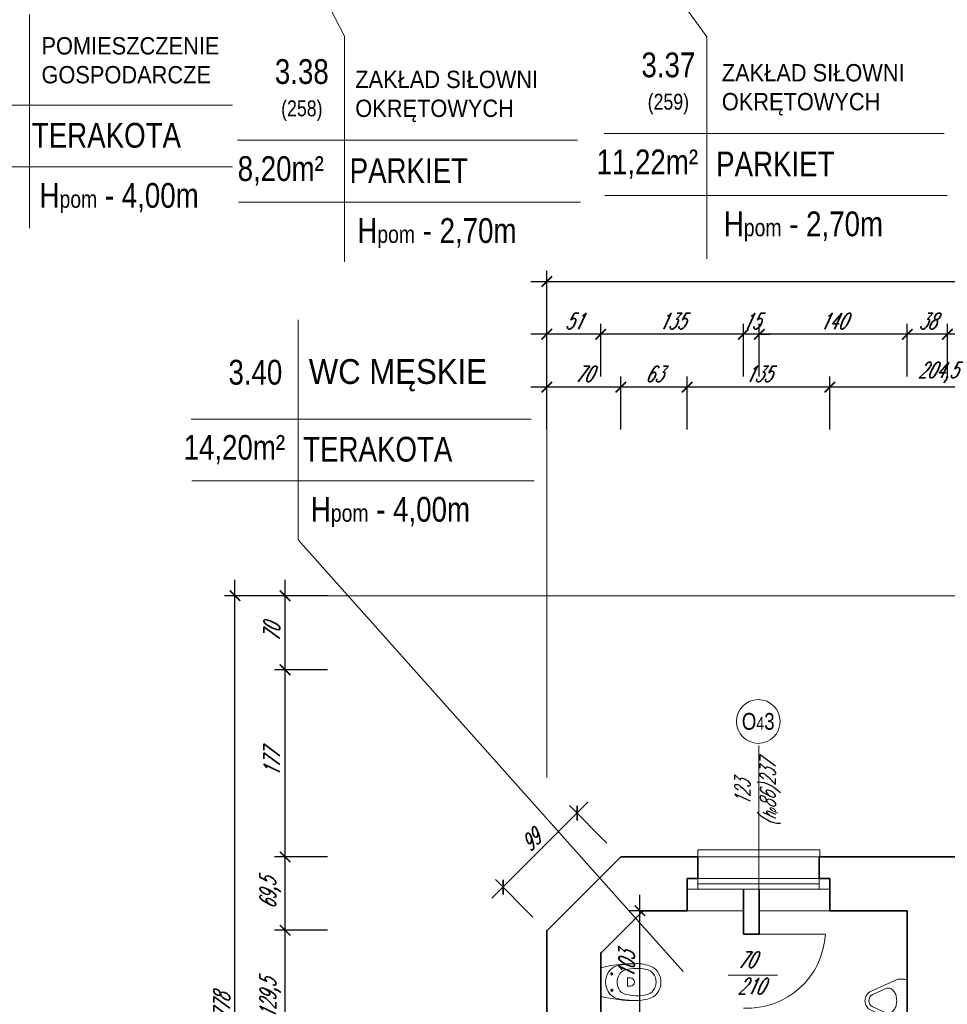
# Model space of a CAD drawing. Header units: millimetres. Extents: x 402 to 79005, y -7782 to 89952.
# Tile 38 of 256: x 23318 to 24196, y 15298 to 16229. Entities that reach past the tile are written whole.
import ezdxf

# ---------------------------------------------------------------- set-up
doc = ezdxf.new("R2010")
doc.units = ezdxf.units.MM
doc.header["$LTSCALE"] = 10
doc.linetypes.add('DASHED', pattern=[19.05, 12.7, -6.35])
doc.layers.get('0').update_dxf_attribs({"lineweight": 0})
doc.layers.get('Defpoints').update_dxf_attribs({"color": 253})
for name, color, linetype, lineweight in [('01 parter - ściany', 253, 'Continuous', 35), ('03-01_okna', 253, 'Continuous', 15), ('03_drzwi', 253, 'Continuous', 15), ('04-1_widok', 253, 'Continuous', 5), ('05-01_wymiary', 253, 'Continuous', 5), ('05-03_opis', 253, 'Continuous', 5), ('07_wyposażenie', 253, 'Continuous', 5)]:
    doc.layers.add(name, color=color, linetype=linetype, lineweight=lineweight)
doc.layers.add('powierzchnia korytarzy', color=253, linetype='Continuous')
doc.layers.get('powierzchnia korytarzy').off()
doc.styles.add('ariel', font='ARIAL.TTF', dxfattribs={"width": 0.8})
doc.styles.add('ariel_wym', font='simplex.shx', dxfattribs={"width": 0.65, "oblique": 25})
doc.dimstyles.new('ariel 50', dxfattribs={"dimtxt": 15, "dimasz": 10, "dimexe": 10, "dimexo": 0, "dimgap": 5, "dimtad": 1, "dimdec": 1, "dimrnd": 0.5, "dimtxsty": 'ariel_wym', "dimblk": 'ARCHTICK', "dimcen": 2.5, "dimdle": 15, "dimazin": 0, "dimtfac": 1, "dimtdec": 1, "dimtix": 1, "dimtmove": 0, "dimatfit": 3, "dimldrblk": 'DOT', "dimfxl": 0, "dimarcsym": 0})
doc.dimstyles.new('ariel 50 wnętrze', dxfattribs={"dimtxt": 15, "dimasz": 10, "dimexe": 10, "dimexo": 0, "dimgap": 5, "dimtad": 1, "dimdec": 1, "dimrnd": 0.5, "dimtxsty": 'ariel_wym', "dimblk": 'ARCHTICK', "dimcen": 2.5, "dimdle": 15, "dimazin": 0, "dimtfac": 1, "dimtdec": 1, "dimtix": 1, "dimtmove": 0, "dimatfit": 3, "dimldrblk": 'DOT', "dimfxl": 0, "dimarcsym": 0})

# ---------------------------------------------------------------- blocks, each defined once
blk = doc.blocks.new('_ArchTick')
at = {"color": 0, "linetype": 'ByBlock', "const_width": 0.15}
blk.add_lwpolyline([(-0.5, -0.5), (0.5, 0.5)], dxfattribs=at)
blk = doc.blocks.new('*D3165')
at = {"layer": '05-01_wymiary', "color": 0, "lineweight": -2}
for p, q in [((24084.4, 15841.71), (24084.4, 15891.71)), ((24288.75, 15841.71), (24288.75, 15891.71)), ((24303.75, 15881.71), (24069.4, 15881.71))]:
    blk.add_line(p, q, dxfattribs=at)
at = {"layer": 'Defpoints', "color": 0, "lineweight": 0}
for p in [(24084.4, 15881.71), (24084.4, 15386.4), (24288.75, 15386.4)]:
    blk.add_point(p, dxfattribs=at)
at = {"layer": '05-01_wymiary', "color": 0, "lineweight": -2, "xscale": 10, "yscale": 10, "zscale": 10, "rotation": 180}
blk.add_blockref('_ArchTick', (24084.4, 15881.71), dxfattribs=at)
at = {"layer": '05-01_wymiary', "color": 0, "lineweight": -2, "xscale": 10, "yscale": 10, "zscale": 10}
blk.add_blockref('_ArchTick', (24288.75, 15881.71), dxfattribs=at)
at = {"layer": '05-01_wymiary', "color": 0, "insert": (24186.58, 15895.64), "char_height": 15, "attachment_point": 5, "style": 'ariel_wym'}
blk.add_mtext('204,5', dxfattribs=at)
blk = doc.blocks.new('_Dot')
at = {"color": 0, "linetype": 'ByBlock', "lineweight": -2}
blk.add_line((-0.5, 0), (-1, 0), dxfattribs=at)
at = {"color": 0, "linetype": 'ByBlock', "const_width": 0.5}
blk.add_lwpolyline([(-0.25, 0, 1), (0.25, 0, 1)], format="xyb", close=True, dxfattribs=at)
blk = doc.blocks.new('*D3166')
at = {"layer": '05-01_wymiary', "color": 0, "lineweight": -2}
for p, q in [((23949.5, 15841.71), (23949.5, 15891.71)), ((24084.4, 15841.71), (24084.4, 15891.71)), ((24099.4, 15881.71), (23934.5, 15881.71))]:
    blk.add_line(p, q, dxfattribs=at)
at = {"layer": 'Defpoints', "color": 0, "lineweight": 0}
for p in [(23949.5, 15881.71), (23949.5, 15386.4), (24084.4, 15386.4)]:
    blk.add_point(p, dxfattribs=at)
at = {"layer": '05-01_wymiary', "color": 0, "lineweight": -2, "xscale": 10, "yscale": 10, "zscale": 10, "rotation": 180}
blk.add_blockref('_ArchTick', (23949.5, 15881.71), dxfattribs=at)
at = {"layer": '05-01_wymiary', "color": 0, "lineweight": -2, "xscale": 10, "yscale": 10, "zscale": 10}
blk.add_blockref('_ArchTick', (24084.4, 15881.71), dxfattribs=at)
at = {"layer": '05-01_wymiary', "color": 0, "insert": (24016.95, 15894.21), "char_height": 15, "attachment_point": 5, "style": 'ariel_wym'}
blk.add_mtext('135', dxfattribs=at)
blk = doc.blocks.new('*D3167')
at = {"layer": '05-01_wymiary', "color": 0, "lineweight": -2}
for p, q in [((23886.65, 15841.71), (23886.65, 15891.71)), ((23949.5, 15841.71), (23949.5, 15891.71)), ((23964.5, 15881.71), (23871.65, 15881.71))]:
    blk.add_line(p, q, dxfattribs=at)
at = {"layer": 'Defpoints', "color": 0, "lineweight": 0}
for p in [(23886.65, 15881.71), (23886.65, 15437.4), (23949.5, 15386.4)]:
    blk.add_point(p, dxfattribs=at)
at = {"layer": '05-01_wymiary', "color": 0, "lineweight": -2, "xscale": 10, "yscale": 10, "zscale": 10, "rotation": 180}
blk.add_blockref('_ArchTick', (23886.65, 15881.71), dxfattribs=at)
at = {"layer": '05-01_wymiary', "color": 0, "lineweight": -2, "xscale": 10, "yscale": 10, "zscale": 10}
blk.add_blockref('_ArchTick', (23949.5, 15881.71), dxfattribs=at)
at = {"layer": '05-01_wymiary', "color": 0, "insert": (23918.08, 15894.21), "char_height": 15, "attachment_point": 5, "style": 'ariel_wym'}
blk.add_mtext('63', dxfattribs=at)
blk = doc.blocks.new('*D3168')
at = {"layer": '05-01_wymiary', "color": 0, "lineweight": -2}
for p, q in [((23816.65, 15841.71), (23816.65, 15891.71)), ((23886.65, 15841.71), (23886.65, 15891.71)), ((23901.65, 15881.71), (23801.65, 15881.71))]:
    blk.add_line(p, q, dxfattribs=at)
at = {"layer": 'Defpoints', "color": 0, "lineweight": 0}
for p in [(23816.65, 15881.71), (23886.65, 15437.4), (23816.65, 15368.03)]:
    blk.add_point(p, dxfattribs=at)
at = {"layer": '05-01_wymiary', "color": 0, "lineweight": -2, "xscale": 10, "yscale": 10, "zscale": 10, "rotation": 180}
blk.add_blockref('_ArchTick', (23816.65, 15881.71), dxfattribs=at)
at = {"layer": '05-01_wymiary', "color": 0, "lineweight": -2, "xscale": 10, "yscale": 10, "zscale": 10}
blk.add_blockref('_ArchTick', (23886.65, 15881.71), dxfattribs=at)
at = {"layer": '05-01_wymiary', "color": 0, "insert": (23851.65, 15894.21), "char_height": 15, "attachment_point": 5, "style": 'ariel_wym'}
blk.add_mtext('70', dxfattribs=at)
blk = doc.blocks.new('*D3178')
at = {"layer": '05-01_wymiary', "color": 0, "lineweight": -2}
for p, q in [((24195.65, 15891.71), (24195.65, 15941.71)), ((24521.65, 15891.71), (24521.65, 15941.71)), ((24536.65, 15931.71), (24180.65, 15931.71))]:
    blk.add_line(p, q, dxfattribs=at)
at = {"layer": 'Defpoints', "color": 0, "lineweight": 0}
for p in [(24195.65, 15931.71), (24521.65, 15437.4), (24195.65, 15386.4)]:
    blk.add_point(p, dxfattribs=at)
at = {"layer": '05-01_wymiary', "color": 0, "lineweight": -2, "xscale": 10, "yscale": 10, "zscale": 10, "rotation": 180}
blk.add_blockref('_ArchTick', (24195.65, 15931.71), dxfattribs=at)
at = {"layer": '05-01_wymiary', "color": 0, "lineweight": -2, "xscale": 10, "yscale": 10, "zscale": 10}
blk.add_blockref('_ArchTick', (24521.65, 15931.71), dxfattribs=at)
at = {"layer": '05-01_wymiary', "color": 0, "insert": (24358.65, 15944.21), "char_height": 15, "attachment_point": 5, "style": 'ariel_wym'}
blk.add_mtext('326', dxfattribs=at)
blk = doc.blocks.new('*D3179')
at = {"layer": '05-01_wymiary', "color": 0, "lineweight": -2}
for p, q in [((24157.65, 15891.71), (24157.65, 15941.71)), ((24195.65, 15891.71), (24195.65, 15941.71)), ((24210.65, 15931.71), (24142.65, 15931.71))]:
    blk.add_line(p, q, dxfattribs=at)
at = {"layer": 'Defpoints', "color": 0, "lineweight": 0}
for p in [(24157.65, 15931.71), (24157.65, 15386.4), (24195.65, 15386.4)]:
    blk.add_point(p, dxfattribs=at)
at = {"layer": '05-01_wymiary', "color": 0, "lineweight": -2, "xscale": 10, "yscale": 10, "zscale": 10, "rotation": 180}
blk.add_blockref('_ArchTick', (24157.65, 15931.71), dxfattribs=at)
at = {"layer": '05-01_wymiary', "color": 0, "lineweight": -2, "xscale": 10, "yscale": 10, "zscale": 10}
blk.add_blockref('_ArchTick', (24195.65, 15931.71), dxfattribs=at)
at = {"layer": '05-01_wymiary', "color": 0, "insert": (24176.65, 15944.21), "char_height": 15, "attachment_point": 5, "style": 'ariel_wym'}
blk.add_mtext('38', dxfattribs=at)
blk = doc.blocks.new('*D3180')
at = {"layer": '05-01_wymiary', "color": 0, "lineweight": -2}
for p, q in [((24017.65, 15891.71), (24017.65, 15941.71)), ((24157.65, 15891.71), (24157.65, 15941.71)), ((24172.65, 15931.71), (24002.65, 15931.71))]:
    blk.add_line(p, q, dxfattribs=at)
at = {"layer": 'Defpoints', "color": 0, "lineweight": 0}
for p in [(24017.65, 15931.71), (24017.65, 15386.4), (24157.65, 15386.4)]:
    blk.add_point(p, dxfattribs=at)
at = {"layer": '05-01_wymiary', "color": 0, "lineweight": -2, "xscale": 10, "yscale": 10, "zscale": 10, "rotation": 180}
blk.add_blockref('_ArchTick', (24017.65, 15931.71), dxfattribs=at)
at = {"layer": '05-01_wymiary', "color": 0, "lineweight": -2, "xscale": 10, "yscale": 10, "zscale": 10}
blk.add_blockref('_ArchTick', (24157.65, 15931.71), dxfattribs=at)
at = {"layer": '05-01_wymiary', "color": 0, "insert": (24087.65, 15944.21), "char_height": 15, "attachment_point": 5, "style": 'ariel_wym'}
blk.add_mtext('140', dxfattribs=at)
blk = doc.blocks.new('*D3181')
at = {"layer": '05-01_wymiary', "color": 0, "lineweight": -2}
for p, q in [((24002.65, 15891.71), (24002.65, 15941.71)), ((24017.65, 15891.71), (24017.65, 15941.71)), ((24002.65, 15931.71), (23992.65, 15931.71)), ((24017.65, 15931.71), (24002.65, 15931.71)), ((24017.65, 15931.71), (24027.65, 15931.71))]:
    blk.add_line(p, q, dxfattribs=at)
at = {"layer": 'Defpoints', "color": 0, "lineweight": 0}
for p in [(24002.65, 15931.71), (24002.65, 15386.4), (24017.65, 15386.4)]:
    blk.add_point(p, dxfattribs=at)
at = {"layer": '05-01_wymiary', "color": 0, "lineweight": -2, "xscale": 10, "yscale": 10, "zscale": 10}
blk.add_blockref('_ArchTick', (24002.65, 15931.71), dxfattribs=at)
at = {"layer": '05-01_wymiary', "color": 0, "lineweight": -2, "xscale": 10, "yscale": 10, "zscale": 10, "rotation": 180}
blk.add_blockref('_ArchTick', (24017.65, 15931.71), dxfattribs=at)
at = {"layer": '05-01_wymiary', "color": 0, "insert": (24010.15, 15944.21), "char_height": 15, "attachment_point": 5, "style": 'ariel_wym'}
blk.add_mtext('15', dxfattribs=at)
blk = doc.blocks.new('*D3182')
at = {"layer": '05-01_wymiary', "color": 0, "lineweight": -2}
for p, q in [((23867.65, 15891.71), (23867.65, 15941.71)), ((24002.65, 15891.71), (24002.65, 15941.71)), ((24017.65, 15931.71), (23852.65, 15931.71))]:
    blk.add_line(p, q, dxfattribs=at)
at = {"layer": 'Defpoints', "color": 0, "lineweight": 0}
for p in [(23867.65, 15931.71), (24002.65, 15386.4), (23867.65, 15346.9)]:
    blk.add_point(p, dxfattribs=at)
at = {"layer": '05-01_wymiary', "color": 0, "lineweight": -2, "xscale": 10, "yscale": 10, "zscale": 10, "rotation": 180}
blk.add_blockref('_ArchTick', (23867.65, 15931.71), dxfattribs=at)
at = {"layer": '05-01_wymiary', "color": 0, "lineweight": -2, "xscale": 10, "yscale": 10, "zscale": 10}
blk.add_blockref('_ArchTick', (24002.65, 15931.71), dxfattribs=at)
at = {"layer": '05-01_wymiary', "color": 0, "insert": (23935.15, 15944.21), "char_height": 15, "attachment_point": 5, "style": 'ariel_wym'}
blk.add_mtext('135', dxfattribs=at)
blk = doc.blocks.new('*D3183')
at = {"layer": '05-01_wymiary', "color": 0, "lineweight": -2}
for p, q in [((23816.65, 15891.71), (23816.65, 15941.71)), ((23867.65, 15891.71), (23867.65, 15941.71)), ((23882.65, 15931.71), (23801.65, 15931.71))]:
    blk.add_line(p, q, dxfattribs=at)
at = {"layer": 'Defpoints', "color": 0, "lineweight": 0}
for p in [(23816.65, 15931.71), (23816.65, 15367.4), (23867.65, 15346.9)]:
    blk.add_point(p, dxfattribs=at)
at = {"layer": '05-01_wymiary', "color": 0, "lineweight": -2, "xscale": 10, "yscale": 10, "zscale": 10, "rotation": 180}
blk.add_blockref('_ArchTick', (23816.65, 15931.71), dxfattribs=at)
at = {"layer": '05-01_wymiary', "color": 0, "lineweight": -2, "xscale": 10, "yscale": 10, "zscale": 10}
blk.add_blockref('_ArchTick', (23867.65, 15931.71), dxfattribs=at)
at = {"layer": '05-01_wymiary', "color": 0, "insert": (23842.15, 15944.21), "char_height": 15, "attachment_point": 5, "style": 'ariel_wym'}
blk.add_mtext('51', dxfattribs=at)
blk = doc.blocks.new('*D3184')
at = {"layer": '05-01_wymiary', "color": 0, "lineweight": -2}
for p, q in [((23816.65, 15941.71), (23816.65, 15991.71)), ((25931.63, 15941.71), (25931.63, 15991.71)), ((23801.65, 15981.71), (25946.63, 15981.71))]:
    blk.add_line(p, q, dxfattribs=at)
at = {"layer": 'Defpoints', "color": 0, "lineweight": 0}
for p in [(25931.63, 15981.71), (23816.65, 15368.03), (25931.63, 15362.4)]:
    blk.add_point(p, dxfattribs=at)
at = {"layer": '05-01_wymiary', "color": 0, "lineweight": -2, "xscale": 10, "yscale": 10, "zscale": 10, "rotation": 180}
blk.add_blockref('_ArchTick', (23816.65, 15981.71), dxfattribs=at)
at = {"layer": '05-01_wymiary', "color": 0, "lineweight": -2, "xscale": 10, "yscale": 10, "zscale": 10}
blk.add_blockref('_ArchTick', (25931.63, 15981.71), dxfattribs=at)
at = {"layer": '05-01_wymiary', "color": 0, "insert": (24874.14, 15994.21), "char_height": 15, "attachment_point": 5, "style": 'ariel_wym'}
blk.add_mtext('2115', dxfattribs=at)
blk = doc.blocks.new('*D3192')
at = {"layer": '05-01_wymiary', "color": 0, "lineweight": -2}
for p, q in [((23569.05, 15223.4), (23569.05, 15383.03)), ((23609.05, 15368.03), (23559.05, 15368.03)), ((23609.05, 15238.4), (23559.05, 15238.4))]:
    blk.add_line(p, q, dxfattribs=at)
at = {"layer": 'Defpoints', "color": 0, "lineweight": 0}
for p in [(23569.05, 15368.03), (23816.65, 15368.03), (23867.65, 15238.4)]:
    blk.add_point(p, dxfattribs=at)
at = {"layer": '05-01_wymiary', "color": 0, "lineweight": -2, "xscale": 10, "yscale": 10, "zscale": 10}
for p, rotation in [((23569.05, 15368.03), 90), ((23569.05, 15238.4), 270)]:
    blk.add_blockref('_ArchTick', p, dxfattribs=dict(at, rotation=rotation))
at = {"layer": '05-01_wymiary', "color": 0, "insert": (23555.12, 15303.22), "char_height": 15, "attachment_point": 5, "rotation": 90, "style": 'ariel_wym'}
blk.add_mtext('129,5', dxfattribs=at)
blk = doc.blocks.new('*D3193')
at = {"layer": '05-01_wymiary', "color": 0, "lineweight": -2}
for p, q in [((23569.05, 15353.03), (23569.05, 15452.4)), ((23609.05, 15437.4), (23559.05, 15437.4)), ((23609.05, 15368.03), (23559.05, 15368.03))]:
    blk.add_line(p, q, dxfattribs=at)
at = {"layer": 'Defpoints', "color": 0, "lineweight": 0}
for p in [(23569.05, 15437.4), (23886.65, 15437.4), (23816.65, 15368.03)]:
    blk.add_point(p, dxfattribs=at)
at = {"layer": '05-01_wymiary', "color": 0, "lineweight": -2, "xscale": 10, "yscale": 10, "zscale": 10}
for p, rotation in [((23569.05, 15437.4), 90), ((23569.05, 15368.03), 270)]:
    blk.add_blockref('_ArchTick', p, dxfattribs=dict(at, rotation=rotation))
at = {"layer": '05-01_wymiary', "color": 0, "insert": (23555.12, 15402.72), "char_height": 15, "attachment_point": 5, "rotation": 90, "style": 'ariel_wym'}
blk.add_mtext('69,5', dxfattribs=at)
blk = doc.blocks.new('*D3194')
at = {"layer": '05-01_wymiary', "color": 0, "lineweight": -2}
for p, q in [((23569.05, 15422.4), (23569.05, 15629.4)), ((23609.05, 15614.4), (23559.05, 15614.4)), ((23609.05, 15437.4), (23559.05, 15437.4))]:
    blk.add_line(p, q, dxfattribs=at)
at = {"layer": 'Defpoints', "color": 0, "lineweight": 0}
for p in [(23569.05, 15614.4), (24521.65, 15614.4), (23886.65, 15437.4)]:
    blk.add_point(p, dxfattribs=at)
at = {"layer": '05-01_wymiary', "color": 0, "lineweight": -2, "xscale": 10, "yscale": 10, "zscale": 10}
for p, rotation in [((23569.05, 15614.4), 90), ((23569.05, 15437.4), 270)]:
    blk.add_blockref('_ArchTick', p, dxfattribs=dict(at, rotation=rotation))
at = {"layer": '05-01_wymiary', "color": 0, "insert": (23556.55, 15525.9), "char_height": 15, "attachment_point": 5, "rotation": 90, "style": 'ariel_wym'}
blk.add_mtext('177', dxfattribs=at)
blk = doc.blocks.new('*D3195')
at = {"layer": '05-01_wymiary', "color": 0, "lineweight": -2}
for p, q in [((23569.05, 15599.4), (23569.05, 15699.4)), ((23609.05, 15684.4), (23559.05, 15684.4)), ((23609.05, 15614.4), (23559.05, 15614.4))]:
    blk.add_line(p, q, dxfattribs=at)
at = {"layer": 'Defpoints', "color": 0, "lineweight": 0}
for p in [(23569.05, 15684.4), (24591.65, 15684.4), (24521.65, 15614.4)]:
    blk.add_point(p, dxfattribs=at)
at = {"layer": '05-01_wymiary', "color": 0, "lineweight": -2, "xscale": 10, "yscale": 10, "zscale": 10}
for p, rotation in [((23569.05, 15684.4), 90), ((23569.05, 15614.4), 270)]:
    blk.add_blockref('_ArchTick', p, dxfattribs=dict(at, rotation=rotation))
at = {"layer": '05-01_wymiary', "color": 0, "insert": (23556.55, 15649.4), "char_height": 15, "attachment_point": 5, "rotation": 90, "style": 'ariel_wym'}
blk.add_mtext('70', dxfattribs=at)
blk = doc.blocks.new('*D3196')
at = {"layer": '05-01_wymiary', "color": 0, "lineweight": -2}
for p, q in [((23521.67, 14891.4), (23521.67, 15699.4)), ((23561.67, 15684.4), (23511.67, 15684.4)), ((23561.67, 14906.4), (23511.67, 14906.4))]:
    blk.add_line(p, q, dxfattribs=at)
at = {"layer": 'Defpoints', "color": 0, "lineweight": 0}
for p in [(23521.67, 15684.4), (24591.65, 15684.4), (23816.65, 14906.4)]:
    blk.add_point(p, dxfattribs=at)
at = {"layer": '05-01_wymiary', "color": 0, "lineweight": -2, "xscale": 10, "yscale": 10, "zscale": 10}
for p, rotation in [((23521.67, 15684.4), 90), ((23521.67, 14906.4), 270)]:
    blk.add_blockref('_ArchTick', p, dxfattribs=dict(at, rotation=rotation))
at = {"layer": '05-01_wymiary', "color": 0, "insert": (23509.17, 15295.4), "char_height": 15, "attachment_point": 5, "rotation": 90, "style": 'ariel_wym'}
blk.add_mtext('778', dxfattribs=at)
blk = doc.blocks.new('*D2791')
at = {"layer": '05-01_wymiary', "color": 0, "lineweight": -2}
for p, q in [((23904.73, 15268.4), (23904.73, 15401.4)), ((23907.78, 15386.4), (23894.73, 15386.4)), ((23894.73, 15283.4), (23914.73, 15283.4))]:
    blk.add_line(p, q, dxfattribs=at)
at = {"layer": 'Defpoints', "color": 0, "lineweight": 0}
for p in [(23904.73, 15386.4), (23907.78, 15386.4), (23867.65, 15283.4)]:
    blk.add_point(p, dxfattribs=at)
at = {"layer": '05-01_wymiary', "color": 0, "lineweight": -2, "xscale": 10, "yscale": 10, "zscale": 10}
for p, rotation in [((23904.73, 15386.4), 90), ((23904.73, 15283.4), 270)]:
    blk.add_blockref('_ArchTick', p, dxfattribs=dict(at, rotation=rotation))
at = {"layer": '05-01_wymiary', "color": 0, "insert": (23892.23, 15334.9), "char_height": 15, "attachment_point": 5, "rotation": 90, "style": 'ariel_wym'}
blk.add_mtext('103', dxfattribs=at)
blk = doc.blocks.new('*D3057')
at = {"layer": '05-01_wymiary', "color": 0, "lineweight": -2}
for p, q in [((23855.88, 15489.39), (23764.67, 15398.17)), ((23873.56, 15450.5), (23838.2, 15485.85)), ((23803.56, 15380.5), (23768.2, 15415.85))]:
    blk.add_line(p, q, dxfattribs=at)
at = {"layer": 'Defpoints', "color": 0, "lineweight": 0}
for p in [(23886.65, 15437.4), (23775.27, 15408.78), (23816.65, 15367.4)]:
    blk.add_point(p, dxfattribs=at)
at = {"layer": '05-01_wymiary', "color": 0, "lineweight": -2, "xscale": 10, "yscale": 10, "zscale": 10}
for p, rotation in [((23845.27, 15478.78), 45), ((23775.27, 15408.78), 225)]:
    blk.add_blockref('_ArchTick', p, dxfattribs=dict(at, rotation=rotation))
at = {"layer": '05-01_wymiary', "color": 0, "insert": (23801.43, 15452.62), "char_height": 15, "attachment_point": 5, "rotation": 45, "style": 'ariel_wym'}
blk.add_mtext('99', dxfattribs=at)
blk = doc.blocks.new('pisuar')
at = {"layer": '07_wyposażenie', "ltscale": 2}
for p, q in [((-0.39, -2.71), (0, 0)), ((0, 0), (40, 0)), ((40.38, -3.12), (40, 0)), ((-0.23, -8.54), (-0.39, -2.71)), ((1.07, -12.37), (-0.23, -8.54)), ((40.23, -8.54), (38.93, -12.37)), ((38.93, -12.37), (40.23, -8.54)), ((40.23, -8.54), (40.39, -2.71)), ((10.89, -34.11), (1.07, -12.37)), ((38.93, -12.37), (29.11, -34.11)), ((14.12, -32.66), (8.28, -19.72)), ((31.72, -19.72), (25.88, -32.66))]:
    blk.add_line(p, q, dxfattribs=at)
for centre, radius, start, end in [((13.45, -18), 5.45, 148.14647, 180), ((13.45, -18), 5.45, 180, 203.60962), ((16.59, -19.95), 9.14, 123.69007, 148.14647), ((18.65, -23.04), 12.86, 105.43708, 123.69007), ((20, -27.94), 17.94, 90, 105.43708), ((20, -27.94), 17.94, 74.56292, 90), ((21.35, -23.04), 12.86, 56.30993, 74.56292), ((23.41, -19.95), 9.14, 31.85353, 56.30993), ((26.55, -18), 5.45, 0, 31.85353), ((26.55, -18), 5.45, 341.60638, 0), ((20, -30), 10, 204.29519, 270), ((20, -30), 6.45, 204.29519, 270), ((20, -30), 6.45, 270, 335.70481), ((20, -30), 10, 270, 335.70481)]:
    blk.add_arc(centre, radius, start, end, dxfattribs=at)

msp = doc.modelspace()

# ---------------------------------------------------------------- linework, layer by layer
at = {"layer": '01 parter - ściany'}
for p, q in [((23816.651, 15367.403), (23886.651, 15437.403)), ((23949.504, 15437.403), (23886.651, 15437.403)), ((24288.754, 15437.403), (24084.404, 15437.403)), ((23949.504, 15386.403), (23949.504, 15416.903)), ((24084.404, 15416.903), (24084.404, 15386.403)), ((24002.651, 15364.403), (24002.651, 15406.903)), ((24017.651, 15364.403), (24017.651, 15406.903)), ((23868.276, 15346.903), (23907.776, 15386.403)), ((23949.504, 15386.403), (23907.776, 15386.403)), ((24157.651, 15386.403), (24084.404, 15386.403)), ((24157.651, 15386.403), (24157.651, 15083.403)), ((23816.651, 15368.028), (23816.651, 15238.403)), ((24002.651, 15364.403), (24017.651, 15364.403)), ((23867.651, 15346.903), (23867.651, 15283.403))]:
    msp.add_line(p, q, dxfattribs=at)
for points in [[(23949.504, 15416.903), (23959.504, 15416.903), (23959.504, 15437.403), (23949.504, 15437.403)], [(24084.404, 15416.903), (24074.404, 15416.903), (24074.404, 15437.403), (24084.404, 15437.403)]]:
    msp.add_lwpolyline(points, dxfattribs=at)
at = {"layer": '03-01_okna', "linetype": 'DASHED'}
msp.add_line((23949.504, 15437.403), (24084.404, 15437.403), dxfattribs=at)
at = {"layer": '03-01_okna', "linetype": 'Continuous', "lineweight": 0}
for p, q in [((23949.504, 15416.903), (24084.404, 15416.903)), ((23959.504, 15406.903), (23959.504, 15416.903)), ((24074.404, 15406.903), (24074.404, 15416.903)), ((23949.504, 15406.903), (24084.404, 15406.903)), ((23959.504, 15411.903), (24074.404, 15411.903))]:
    msp.add_line(p, q, dxfattribs=at)
msp.add_lwpolyline([(24074.804, 15437.403), (24074.804, 15444.15), (23959.504, 15444.15), (23959.504, 15437.403)], dxfattribs=at)
at = {"layer": '03_drzwi'}
for p, q in [((24010.151, 15364.403), (24080.151, 15364.403)), ((23988.261, 15325.393), (24034.908, 15325.393))]:
    msp.add_line(p, q, dxfattribs=at)
msp.add_arc((24006.401, 15368.153), 73.845, 267.089162, 357.089162, dxfattribs=at)
at = {"layer": '04-1_widok'}
for p, q in [((24002.651, 15386.403), (23949.504, 15386.403)), ((24084.404, 15386.403), (24017.651, 15386.403))]:
    msp.add_line(p, q, dxfattribs=at)
at = {"layer": '05-01_wymiary'}
for p, q in [((23816.651, 15991.708), (23816.651, 15512.403)), ((23511.672, 15684.403), (24491.654, 15684.403))]:
    msp.add_line(p, q, dxfattribs=at)
at = {"layer": '05-03_opis'}
for p, q in [((23625.418, 16213.621), (23320.955, 16804.061)), ((23968.166, 16213.21), (23554.68, 16785.82)), ((23327.259, 16234.216), (23327.259, 16032.246)), ((23625.418, 16213.621), (23625.418, 16000.34)), ((23968.166, 16213.21), (23968.166, 16003.044)), ((23223.512, 16148.456), (23519.338, 16148.456)), ((23524.125, 16115.228), (23845.804, 16115.228)), ((23870.853, 16121.532), (24192.532, 16121.532)), ((23224.291, 16090.099), (23519.338, 16090.099)), ((23871.633, 16063.175), (24195.411, 16063.175)), ((23524.905, 16056.87), (23848.683, 16056.87)), ((23581.478, 15945.402), (23581.478, 15737.249)), ((23480.186, 15851.481), (23801.865, 15851.481)), ((23480.965, 15793.124), (23804.744, 15793.124)), ((23581.478, 15737.249), (23945.772, 15328.969))]:
    msp.add_line(p, q, dxfattribs=at)
at = {"layer": '05-03_opis', "lineweight": 0}
msp.add_line((24017.154, 15366.766), (24017.154, 15542.783), dxfattribs=at)
msp.add_circle((24016.654, 15565.472), 20.689, dxfattribs=at)
at = {"layer": '07_wyposażenie', "ltscale": 2}
for p, q in [((23879.593, 15326.658), (23876.693, 15326.657)), ((23878.143, 15328.107), (23878.144, 15325.207)), ((23879.599, 15311.158), (23876.699, 15311.157)), ((23878.149, 15309.707), (23878.148, 15312.607))]:
    msp.add_line(p, q, dxfattribs=at)
for points in [[(23915.188, 15333.839, 0.0910118), (23901.127, 15336.415, 0.0446801), (23883.939, 15334.554, 0.1506779), (23876.693, 15330.533, 0.380316), (23876.7, 15307.281, 0.1506779), (23883.95, 15303.265, 0.0446801), (23901.139, 15301.415, 0.0910118), (23915.198, 15304, 0.1718535), (23922.438, 15310.38, 0.2588675), (23922.432, 15327.464, 0.1718535)], [(23884.734, 15312.576, 0.2283286), (23891.293, 15307.316, 0.1120121), (23910.7, 15306.908, 0.1617951), (23917.397, 15310.815, 0.3203525), (23917.392, 15327.026, 0.1617951), (23910.692, 15330.928, 0.1120121), (23891.286, 15330.508, 0.2283286), (23884.73, 15325.243, 0.2368967)]]:
    msp.add_lwpolyline(points, format="xyb", close=True, dxfattribs=at)
msp.add_lwpolyline([(23895.607, 15315.051), (23892.956, 15315.05), (23892.954, 15322.848), (23895.604, 15322.848, -1), (23895.607, 15315.051, -1)], format="xyb", dxfattribs=at)
for centre in [(23878.143, 15326.657), (23878.149, 15311.157)]:
    msp.add_circle(centre, 1, dxfattribs=at)
for centre, start, end in [((23901.176, 15190.702), 90.019437, 103.305431), ((23901.089, 15447.128), 256.733444, 270.019437)]:
    msp.add_arc(centre, 145.713, start, end, dxfattribs=at)

# ---------------------------------------------------------------- block references
at = {"layer": 'powierzchnia korytarzy', "rotation": 270}
msp.add_blockref('pisuar', (24157.651, 15321.335), dxfattribs=at)

# ---------------------------------------------------------------- texts
at = {"layer": '03_drzwi', "insert": (23997.198, 15307.518), "char_height": 15, "width": 160.59049, "attachment_point": 7, "style": 'ariel_wym'}
msp.add_mtext('70\\P210', dxfattribs=at)
at = {"layer": '05-03_opis', "style": 'ariel'}
for s, insert, char_height, width, attachment_point in [('\\W0.9;{\\fArial|b0|i0|c238|p34;POMIESZCZENIE GOSPODARCZE}', (23338.615, 16190.843), 16.39638, 249.6463, 4), ('{\\fArial|b0|i0|c238|p34;3.38\\P\\H0.6404x;(258)}', (23584.91, 16162.731), 23.4234, 108.9126, 5), ('{\\fArial|b0|i0|c238|p34;3.37\\P\\H0.6404x;(259)}', (23931.639, 16169.036), 23.4234, 108.9126, 5), ('\\W0.9;{\\fArial|b0|i0|c238|p34;ZAKŁAD SIŁOWNI\\POKRĘTOWYCH}', (23635.477, 16156.717), 16.39638, 249.6463, 4), ('\\W0.9;{\\fArial|b0|i0|c238|p34;ZAKŁAD SIŁOWNI\\POKRĘTOWYCH}', (23982.205, 16163.021), 16.39638, 249.6463, 4), ('{\\fArial|b0|i0|c238|p34;TERAKOTA}', (23329.529, 16119.828), 23.4234, 322.789, 4), ('{\\fArial|b0|i0|c238|p34;11,22m²}', (23911.705, 16092.628), 23.4234, 108.9126, 5), ('{\\fArial|b0|i0|c238|p34;PARKIET}', (23976.871, 16092.904), 23.4234, 322.789, 4), ('{\\fArial|b0|i0|c238|p34;8,20m²}', (23564.977, 16086.324), 23.4234, 108.9126, 5), ('{\\fArial|b0|i0|c238|p34;PARKIET}', (23630.143, 16086.6), 23.4234, 322.789, 4), ('{\\fArial|b0|i0|c238|p34; H\\H0.7x;pom\\H1.429x; - 4,00m}', (23329.529, 16060.645), 23.4234, 322.789, 4), ('{\\fArial|b0|i0|c238|p34; H\\H0.7x;pom\\H1.429x; - 2,70m}', (23630.143, 16027.416), 23.4234, 322.789, 4), ('{\\fArial|b0|i0|c238|p34; H\\H0.7x;pom\\H1.429x; - 2,70m}', (23976.871, 16033.721), 23.4234, 322.789, 4), ('\\W0.9;{\\fArial|b0|i0|c238|p34;WC MĘSKIE}', (23591.537, 15892.97), 23.4234, 356.6375, 4), ('{\\fArial|b0|i0|c238|p34;3.40}', (23540.971, 15895.691), 23.4234, 108.9126, 5), ('{\\fArial|b0|i0|c238|p34;14,20m²}', (23521.037, 15822.578), 23.4234, 108.9126, 5), ('{\\fArial|b0|i0|c238|p34;TERAKOTA}', (23586.204, 15822.853), 23.4234, 322.789, 4), ('{\\fArial|b0|i0|c238|p34; H\\H0.7x;pom\\H1.429x; - 4,00m}', (23586.204, 15763.67), 23.4234, 322.789, 4)]:
    msp.add_mtext(s, dxfattribs=dict(at, insert=insert, char_height=char_height, width=width, attachment_point=attachment_point))
at = {"layer": '05-03_opis', "lineweight": 0, "insert": (24016.654, 15565.472), "char_height": 15.84, "width": 75.19353, "attachment_point": 5, "style": 'ariel'}
msp.add_mtext('O{\\H0.7576x;4}3', dxfattribs=at)
at = {"layer": '05-03_opis', "lineweight": 0, "insert": (24016.083, 15497.901), "char_height": 14.4, "width": 62.66128, "attachment_point": 5, "rotation": 90, "style": 'ariel_wym'}
msp.add_mtext('123\\P({\\H0.8333x;h\\H0.6x;p}86)237', dxfattribs=at)

# ---------------------------------------------------------------- dimensions: what is measured, and where the dimension line sits
at = {"layer": '05-01_wymiary'}
for base, p1, p2, picture, middle in [((25931.633, 15981.708), (23816.651, 15368.028), (25931.633, 15362.403), '*D3184', (24874.142, 15994.208)), ((23816.651, 15931.708), (23867.651, 15346.903), (23816.651, 15367.403), '*D3183', (23842.151, 15944.208)), ((23867.651, 15931.708), (24002.651, 15386.403), (23867.651, 15346.903), '*D3182', (23935.151, 15944.208)), ((24002.651, 15931.708), (24017.651, 15386.403), (24002.651, 15386.403), '*D3181', (24010.151, 15944.208)), ((24017.651, 15931.708), (24157.651, 15386.403), (24017.651, 15386.403), '*D3180', (24087.651, 15944.208)), ((24157.651, 15931.708), (24195.651, 15386.403), (24157.651, 15386.403), '*D3179', (24176.651, 15944.208)), ((24195.651, 15931.708), (24521.654, 15437.403), (24195.651, 15386.403), '*D3178', (24358.652, 15944.208)), ((23816.651, 15881.708), (23886.651, 15437.403), (23816.651, 15368.028), '*D3168', (23851.651, 15894.208)), ((23886.651, 15881.708), (23949.504, 15386.403), (23886.651, 15437.403), '*D3167', (23918.077, 15894.208)), ((23949.504, 15881.708), (24084.404, 15386.403), (23949.504, 15386.403), '*D3166', (24016.954, 15894.208)), ((24084.40357, 15881.70829), (24288.75362, 15386.40297), (24084.40357, 15386.40297), '*D3165', (24186.57859, 15895.63686))]:
    dim = msp.add_linear_dim(base=base, p1=p1, p2=p2, dimstyle='ariel 50', dxfattribs=at)
    dim.commit()
    dim.dimension.update_dxf_attribs({"geometry": picture, "text_midpoint": middle})
for base, p1, p2, picture, middle in [((23521.672, 15684.403), (23816.651, 14906.403), (24591.654, 15684.403), '*D3196', (23509.172, 15295.403)), ((23569.047, 15684.403), (24521.654, 15614.403), (24591.654, 15684.403), '*D3195', (23556.547, 15649.403)), ((23569.047, 15614.403), (23886.651, 15437.403), (24521.654, 15614.403), '*D3194', (23556.547, 15525.903)), ((23569.047, 15437.403), (23816.651, 15368.028), (23886.651, 15437.403), '*D3193', (23555.118, 15402.715)), ((23569.047, 15368.028), (23867.651, 15238.403), (23816.651, 15368.028), '*D3192', (23555.118, 15303.215))]:
    dim = msp.add_linear_dim(base=base, p1=p1, p2=p2, angle=90, dimstyle='ariel 50', dxfattribs=at)
    dim.commit()
    dim.dimension.update_dxf_attribs({"geometry": picture, "text_midpoint": middle})
dim = msp.add_aligned_dim(p1=(23886.651, 15437.403), p2=(23816.651, 15367.403), distance=-58.518, dimstyle='ariel 50', dxfattribs=at)
dim.commit()
dim.dimension.update_dxf_attribs({"geometry": '*D3057', "text_midpoint": (23801.433, 15452.62)})
dim = msp.add_linear_dim(base=(23904.734, 15386.403), p1=(23867.651, 15283.403), p2=(23907.776, 15386.403), angle=90, dimstyle='ariel 50 wnętrze', override={"dimtmove": 1}, dxfattribs=at)
dim.commit()
dim.dimension.update_dxf_attribs({"geometry": '*D2791', "text_midpoint": (23892.234, 15334.903)})

doc.saveas('drawing.dxf')
